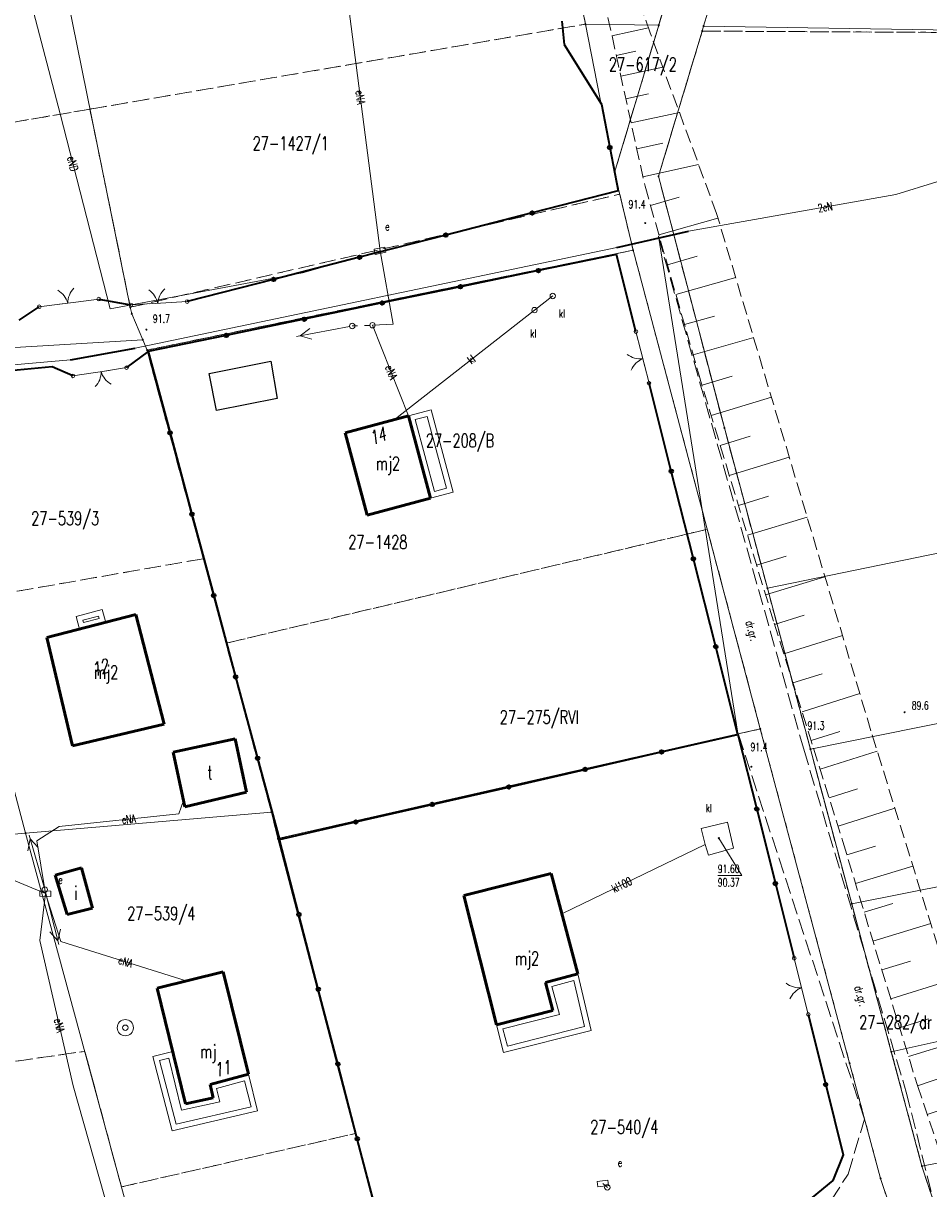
# Model space of a CAD drawing. Header units: metres. Extents: x 7542868 to 7543894, y 5828497 to 5830561.
# Tile 58 of 66: x 7543320 to 7543403, y 5830356 to 5830464. Entities that reach past the tile are written whole.
import ezdxf
from ezdxf.enums import TextEntityAlignment as Align

# ---------------------------------------------------------------- set-up
doc = ezdxf.new("R2010")
doc.units = ezdxf.units.M
for name, pattern in [('2_1', [0]), ('2_14', [1, -1]), ('2_BUBZ02', [1.75, 1.25, -0.5]), ('2_BUBZ02G', [1.75, 1.25, -0.5]), ('2_BUIB12_02', [0]), ('2_BUIB12_03', [0]), ('2_KTJZ01', [2, 1.5, -0.5]), ('3_EGBB01', [0]), ('3_EGBT07', [0]), ('4_1', [0]), ('4_SUOP03_03', [0]), ('4_SUOP03_13', [0]), ('4_SUPE_01', [0]), ('4_SUPK_01', [0]), ('4_SUSM03_02', [0]), ('GDE', [0]), ('GUK', [2, 1.5, -0.5]), ('GUZ', [1, 0.5, -0.5])]:
    doc.linetypes.add(name, pattern=pattern)
doc.layers.get('0').update_dxf_attribs({"color": 250, "linetype": 'CONTINUOUS', "lineweight": 100})
for name, color, linetype, lineweight in [('BUBZ_L_1', 7, '2_BUBZ02', 18), ('BUIB_L_10', 7, '2_BUIB12_02', 25), ('Dzialki', 7, 'GDE', 18), ('EADTD_T_0', 7, 'CONTINUOUS', 25), ('EGBB_E_T_0', 7, 'CONTINUOUS', 25), ('EGBB_L_0', 7, '3_EGBB01', 50), ('EGBE_L_0', 7, '3_EGBT07', 18), ('Kontury', 3, 'GUK', 18), ('KTJZ_E_T_0', 7, 'CONTINUOUS', 15), ('KTJZ_L_0', 7, '2_KTJZ01', 18), ('KTOK_L_1', 7, '2_1', 18), ('KTOK_L_4', 7, 'CONTINUOUS', 35), ('Numery_dzialek', 7, 'CONTINUOUS', 13), ('Numery_konturow', 3, 'CONTINUOUS', 13), ('Numery_uzytkow', 7, 'CONTINUOUS', 13), ('Punkty', 7, 'CONTINUOUS', 18), ('RTPW_T_0', 7, 'CONTINUOUS', 15), ('SUOE_L_1', 1, '4_SUOP03_13', 35), ('SUPE_E_T_3', 1, 'CONTINUOUS', 15), ('SUPE_L_3', 1, '4_SUPE_01', 18), ('SUPK_E_T_1', 34, 'CONTINUOUS', 15), ('SUPK_L_1', 34, '4_SUPK_01', 18), ('SUSM_L_4', 7, 'CONTINUOUS', 18), ('SUSM_T_3', 7, 'CONTINUOUS', 18), ('SUTK_T_0', 7, 'CONTINUOUS', 18), ('SUUE_E_T_2', 7, 'CONTINUOUS', 15), ('SUUE_T_3', 7, 'CONTINUOUS', 18), ('SUUK_E_T_1', 7, 'CONTINUOUS', 15), ('SUUK_E_T_3', 7, 'CONTINUOUS', 15), ('SUUK_L_1', 7, '4_1', 18), ('SUUK_T_2', 34, 'CONTINUOUS', 18), ('SUUK_T_4', 7, 'CONTINUOUS', 18), ('SUUW_T_1', 7, 'CONTINUOUS', 18), ('Uzytki', 7, 'GUZ', 18)]:
    doc.layers.add(name, color=color, linetype=linetype, lineweight=lineweight)
doc.styles.get("Standard").update_dxf_attribs({"font": 'Simplex.SHX', "width": 0.75})

# ---------------------------------------------------------------- blocks, each defined once
blk = doc.blocks.new('GRO')
at = {"linetype": 'CONTINUOUS'}
blk.add_circle((0, 0), 0.045, dxfattribs=at)
blk = doc.blocks.new('2_RTPW01')
at = {"linetype": 'CONTINUOUS'}
blk.add_circle((0, 0), 0.045, dxfattribs=at)
blk = doc.blocks.new('4_SUSM04_01')
at = {"linetype": 'CONTINUOUS'}
blk.add_circle((0, 0), 0.25, dxfattribs=at)
blk = doc.blocks.new('4_SUPS01_05')
at = {"linetype": 'CONTINUOUS'}
blk.add_circle((0, 0), 0.0625, dxfattribs=at)
blk = doc.blocks.new('4_SUUS18_01')
at = {"linetype": 'CONTINUOUS'}
for p, q in [((0.5, 0.25), (-0.5, 0.25)), ((-0.5, 0.25), (-0.5, -0.25)), ((0.5, -0.25), (0.5, 0.25)), ((-0.5, -0.25), (0.5, -0.25))]:
    blk.add_line(p, q, dxfattribs=at)
blk = doc.blocks.new('4_SUUS22_01')
at = {"linetype": 'CONTINUOUS'}
blk.add_circle((0, 0), 0.25, dxfattribs=at)
blk = doc.blocks.new('4_SUUS15_05')
at = {"linetype": 'CONTINUOUS'}
blk.add_circle((0, 0), 0.25, dxfattribs=at)
blk = doc.blocks.new('4_SUUS13')
at = {"linetype": 'CONTINUOUS'}
for radius in [0.75, 0.25]:
    blk.add_circle((0, 0), radius, dxfattribs=at)

msp = doc.modelspace()

# ---------------------------------------------------------------- linework, layer by layer
at = {"layer": 'BUBZ_L_1', "linetype": '2_BUBZ02'}
for p, q in [((7543377.67, 5830463.07), (7543373.77, 5830474.17)), ((7543383.82, 5830446.34), (7543377.67, 5830463.07)), ((7543398.12, 5830398.42), (7543383.82, 5830446.34)), ((7543406.9, 5830370.1), (7543398.12, 5830398.42))]:
    msp.add_line(p, q, dxfattribs=at)
at = {"layer": 'BUBZ_L_1', "linetype": '2_BUBZ02G'}
for p, q in [((7543371.88, 5830473.05), (7543377.19, 5830448.86)), ((7543377.19, 5830448.86), (7543382.13, 5830431.55)), ((7543382.13, 5830431.55), (7543389.15, 5830408.4)), ((7543389.15, 5830408.4), (7543392.8, 5830396.81)), ((7543392.8, 5830396.81), (7543395.51, 5830388.16)), ((7543395.51, 5830388.16), (7543398.58, 5830378.03)), ((7543398.58, 5830378.03), (7543402.43, 5830365.57)), ((7543402.43, 5830365.57), (7543404.42, 5830359.64))]:
    msp.add_line(p, q, dxfattribs=at)
at = {"layer": 'BUBZ_L_1', "linetype": '2_1'}
for p, q in [((7543374.13, 5830462.8), (7543377.51, 5830463.54)), ((7543374.53, 5830460.99), (7543376.34, 5830461.39)), ((7543374.96, 5830459.05), (7543378.84, 5830459.9)), ((7543375.41, 5830456.97), (7543377.5, 5830457.42)), ((7543375.9, 5830454.73), (7543380.38, 5830455.71)), ((7543376.43, 5830452.33), (7543378.83, 5830452.86)), ((7543377, 5830449.75), (7543382.15, 5830450.89)), ((7543377.7, 5830447.09), (7543380.34, 5830447.85)), ((7543378.48, 5830444.36), (7543383.95, 5830445.92)), ((7543379.26, 5830441.6), (7543382.02, 5830442.39)), ((7543380.05, 5830438.83), (7543385.59, 5830440.41)), ((7543380.85, 5830436.05), (7543383.63, 5830436.84)), ((7543381.64, 5830433.24), (7543387.26, 5830434.84)), ((7543382.47, 5830430.43), (7543385.26, 5830431.28)), ((7543383.31, 5830427.64), (7543388.9, 5830429.33)), ((7543384.16, 5830424.85), (7543386.94, 5830425.7)), ((7543385, 5830422.07), (7543390.56, 5830423.76)), ((7543385.84, 5830419.3), (7543388.62, 5830420.14)), ((7543386.68, 5830416.53), (7543392.22, 5830418.21)), ((7543387.52, 5830413.77), (7543390.28, 5830414.61)), ((7543388.35, 5830411.01), (7543393.86, 5830412.69)), ((7543389.19, 5830408.27), (7543391.93, 5830409.13)), ((7543390.05, 5830405.55), (7543395.48, 5830407.26)), ((7543390.9, 5830402.85), (7543393.59, 5830403.7)), ((7543391.74, 5830400.17), (7543397.09, 5830401.86)), ((7543392.58, 5830397.52), (7543395.23, 5830398.35)), ((7543393.41, 5830394.87), (7543398.71, 5830396.53)), ((7543394.24, 5830392.22), (7543396.88, 5830393.05)), ((7543395.07, 5830389.58), (7543400.35, 5830391.24)), ((7543395.88, 5830386.94), (7543398.53, 5830387.74)), ((7543396.69, 5830384.28), (7543402, 5830385.89)), ((7543397.5, 5830381.61), (7543400.16, 5830382.42)), ((7543398.31, 5830378.94), (7543403.66, 5830380.56)), ((7543399.13, 5830376.26), (7543401.8, 5830377.09)), ((7543399.95, 5830373.59), (7543405.3, 5830375.24)), ((7543400.78, 5830370.91), (7543403.46, 5830371.74)), ((7543401.61, 5830368.24), (7543406.96, 5830369.89)), ((7543402.44, 5830365.54), (7543405.06, 5830366.42)), ((7543403.33, 5830362.88), (7543408.65, 5830364.66))]:
    msp.add_line(p, q, dxfattribs=at)
at = {"layer": 'BUIB_L_10', "linetype": '2_BUIB12_03'}
for p, q in [((7543336.82, 5830431.52), (7543342.53, 5830432.66)), ((7543342.53, 5830432.66), (7543343.1, 5830429.21)), ((7543337.5, 5830428.09), (7543336.82, 5830431.52)), ((7543343.1, 5830429.21), (7543337.5, 5830428.09))]:
    msp.add_line(p, q, dxfattribs=at)
at = {"layer": 'Dzialki'}
for p, q in [((7543390.98, 5830505.51), (7543378.46, 5830463.78)), ((7543382.62, 5830463.71), (7543395.14, 5830505.44)), ((7543366.94, 5830487.94), (7543371.67, 5830463.88)), ((7543329.5, 5830437.65), (7543321.02, 5830479.32)), ((7543371.67, 5830463.88), (7543378.46, 5830463.78)), ((7543371.67, 5830463.88), (7543374.37, 5830450.14)), ((7543378.46, 5830463.78), (7543374.37, 5830450.14)), ((7543378.44, 5830449.79), (7543382.49, 5830463.24)), ((7543382.49, 5830463.24), (7543382.62, 5830463.71)), ((7543382.62, 5830463.71), (7543426.21, 5830463)), ((7543374.37, 5830450.14), (7543376.09, 5830442.94)), ((7543384.54, 5830426.48), (7543378.44, 5830449.79)), ((7543331.05, 5830433.69), (7543376.09, 5830442.94)), ((7543376.09, 5830442.94), (7543387.87, 5830398.59)), ((7543329.64, 5830437.06), (7543329.5, 5830437.65)), ((7543330.65, 5830434.65), (7543329.64, 5830437.06)), ((7543309.3, 5830433.36), (7543330.65, 5830434.65)), ((7543331.05, 5830433.69), (7543330.65, 5830434.65)), ((7543319.8, 5830388.94), (7543307.98, 5830433.28)), ((7543342.58, 5830390.89), (7543331.05, 5830433.69)), ((7543388.53, 5830411.62), (7543384.54, 5830426.48)), ((7543388.53, 5830411.62), (7543454.56, 5830425.21)), ((7543392.51, 5830396.72), (7543470.19, 5830412.43)), ((7543392.51, 5830396.72), (7543388.53, 5830411.62)), ((7543387.87, 5830398.59), (7543343.17, 5830388.43)), ((7543396.14, 5830367.64), (7543387.87, 5830398.59)), ((7543396.34, 5830382.39), (7543482.3, 5830399.36)), ((7543396.34, 5830382.39), (7543392.51, 5830396.72)), ((7543319.8, 5830388.94), (7543342.58, 5830390.89)), ((7543343.17, 5830388.43), (7543342.58, 5830390.89)), ((7543297.22, 5830387.08), (7543319.8, 5830388.94)), ((7543319.8, 5830388.94), (7543331.88, 5830344.38)), ((7543354.27, 5830346.11), (7543343.17, 5830388.43)), ((7543400.01, 5830368.68), (7543486.19, 5830387.77)), ((7543400.01, 5830368.68), (7543396.34, 5830382.39)), ((7543402.84, 5830358.09), (7543490.37, 5830375.33)), ((7543402.84, 5830358.09), (7543400.01, 5830368.68)), ((7543399.01, 5830356.95), (7543396.14, 5830367.64)), ((7543404.63, 5830352.68), (7543402.84, 5830358.09)), ((7543399.77, 5830354.66), (7543399.01, 5830356.95))]:
    msp.add_line(p, q, dxfattribs=at)
at = {"layer": 'EGBB_L_0', "linetype": '3_EGBB01'}
for p, q in [((7543355.29, 5830427.6), (7543349.4, 5830426.02)), ((7543355.29, 5830427.6), (7543357.33, 5830419.97)), ((7543351.44, 5830418.4), (7543349.4, 5830426.02)), ((7543357.33, 5830419.97), (7543351.44, 5830418.4)), ((7543321.78, 5830407.05), (7543330.02, 5830409.18)), ((7543330.02, 5830409.18), (7543332.64, 5830399.04)), ((7543324.16, 5830397.03), (7543321.78, 5830407.05)), ((7543332.64, 5830399.04), (7543324.16, 5830397.03)), ((7543333.47, 5830396.44), (7543339.22, 5830397.66)), ((7543339.22, 5830397.66), (7543340.26, 5830392.74)), ((7543334.55, 5830391.36), (7543333.47, 5830396.44)), ((7543340.26, 5830392.74), (7543334.55, 5830391.36)), ((7543322.55, 5830385.04), (7543324.99, 5830385.73)), ((7543324.99, 5830385.73), (7543326.01, 5830381.98)), ((7543323.66, 5830381.39), (7543322.55, 5830385.04)), ((7543368.5, 5830385.19), (7543360.4, 5830383.15)), ((7543370.95, 5830375.89), (7543368.5, 5830385.19)), ((7543360.4, 5830383.15), (7543363.42, 5830371.17)), ((7543326.01, 5830381.98), (7543323.66, 5830381.39)), ((7543338.1, 5830376.09), (7543331.98, 5830374.57)), ((7543340.45, 5830366.6), (7543338.1, 5830376.09)), ((7543367.96, 5830375.09), (7543370.95, 5830375.89)), ((7543368.65, 5830372.49), (7543367.96, 5830375.09)), ((7543334.63, 5830363.85), (7543331.98, 5830374.57)), ((7543363.42, 5830371.17), (7543368.65, 5830372.49)), ((7543340.45, 5830366.6), (7543336.91, 5830365.65)), ((7543336.91, 5830365.65), (7543337.19, 5830364.42)), ((7543337.19, 5830364.42), (7543334.63, 5830363.85))]:
    msp.add_line(p, q, dxfattribs=at)
at = {"layer": 'EGBE_L_0', "linetype": '3_EGBT07'}
for p, q in [((7543355.29, 5830427.6), (7543357.37, 5830428.16)), ((7543357.33, 5830419.97), (7543355.29, 5830427.6)), ((7543355.9, 5830427.25), (7543357.01, 5830427.55)), ((7543357.01, 5830427.55), (7543358.8, 5830420.88)), ((7543357.37, 5830428.16), (7543359.42, 5830420.53)), ((7543357.69, 5830420.58), (7543355.9, 5830427.25)), ((7543359.42, 5830420.53), (7543357.33, 5830419.97)), ((7543358.8, 5830420.88), (7543357.69, 5830420.58)), ((7543324.5, 5830409.01), (7543326.88, 5830409.66)), ((7543326.88, 5830409.66), (7543327.25, 5830408.46)), ((7543324.8, 5830407.83), (7543324.5, 5830409.01)), ((7543327.25, 5830408.46), (7543324.8, 5830407.83)), ((7543325.11, 5830408.66), (7543326.54, 5830409.05)), ((7543325.16, 5830408.44), (7543325.11, 5830408.66)), ((7543326.62, 5830408.81), (7543325.16, 5830408.44)), ((7543326.54, 5830409.05), (7543326.62, 5830408.81)), ((7543367.96, 5830375.09), (7543370.95, 5830375.89)), ((7543370.95, 5830375.89), (7543372.19, 5830370.65)), ((7543368.65, 5830372.49), (7543367.96, 5830375.09)), ((7543368.57, 5830374.74), (7543370.58, 5830375.27)), ((7543369.26, 5830372.13), (7543368.57, 5830374.74)), ((7543370.58, 5830375.27), (7543371.59, 5830371.02)), ((7543363.42, 5830371.17), (7543368.65, 5830372.49)), ((7543364.03, 5830370.81), (7543369.26, 5830372.13)), ((7543364.09, 5830368.61), (7543363.42, 5830371.17)), ((7543364.45, 5830369.21), (7543364.03, 5830370.81)), ((7543372.19, 5830370.65), (7543364.09, 5830368.61)), ((7543371.59, 5830371.02), (7543364.45, 5830369.21)), ((7543331.59, 5830368.24), (7543333.43, 5830368.7)), ((7543333.38, 5830361.37), (7543331.59, 5830368.24)), ((7543333.43, 5830368.7), (7543334.63, 5830363.85)), ((7543332.2, 5830367.88), (7543333.06, 5830368.09)), ((7543333.74, 5830361.97), (7543332.2, 5830367.88)), ((7543333.06, 5830368.09), (7543334.26, 5830363.26)), ((7543336.91, 5830365.65), (7543340.45, 5830366.6)), ((7543337.5, 5830365.29), (7543340.09, 5830365.99)), ((7543340.09, 5830365.99), (7543340.69, 5830363.58)), ((7543340.45, 5830366.6), (7543341.3, 5830363.2)), ((7543337.19, 5830364.42), (7543336.91, 5830365.65)), ((7543337.79, 5830364.04), (7543337.5, 5830365.29)), ((7543334.26, 5830363.26), (7543337.79, 5830364.04)), ((7543334.63, 5830363.85), (7543337.19, 5830364.42)), ((7543341.3, 5830363.2), (7543333.38, 5830361.37)), ((7543340.69, 5830363.58), (7543333.74, 5830361.97))]:
    msp.add_line(p, q, dxfattribs=at)
at = {"layer": 'Kontury'}
for p, q in [((7543390.98, 5830505.51), (7543378.46, 5830463.78)), ((7543371.67, 5830463.88), (7543366.94, 5830487.94)), ((7543325.76, 5830456.01), (7543371.67, 5830463.88)), ((7543378.46, 5830463.78), (7543374.37, 5830450.14)), ((7543378.44, 5830449.79), (7543382.49, 5830463.24)), ((7543382.49, 5830463.24), (7543426.21, 5830463)), ((7543304.8, 5830452.42), (7543325.76, 5830456.01)), ((7543325.76, 5830456.01), (7543329.5, 5830437.65)), ((7543374.37, 5830450.14), (7543374.85, 5830448.13)), ((7543384.54, 5830426.48), (7543378.44, 5830449.79)), ((7543329.5, 5830437.65), (7543374.85, 5830448.13)), ((7543374.85, 5830448.13), (7543376.09, 5830442.94)), ((7543376.09, 5830442.94), (7543331.05, 5830433.69)), ((7543331.05, 5830433.69), (7543336.26, 5830414.36)), ((7543388.53, 5830411.62), (7543384.54, 5830426.48)), ((7543338.37, 5830406.53), (7543382.96, 5830417.09)), ((7543382.96, 5830417.09), (7543387.87, 5830398.59)), ((7543336.26, 5830414.36), (7543314.06, 5830410.48)), ((7543392.51, 5830396.72), (7543388.53, 5830411.62)), ((7543342.58, 5830390.89), (7543338.37, 5830406.53)), ((7543387.87, 5830398.59), (7543343.17, 5830388.43)), ((7543396.34, 5830382.39), (7543392.51, 5830396.72)), ((7543343.17, 5830388.43), (7543342.58, 5830390.89)), ((7543400.01, 5830368.68), (7543396.34, 5830382.39)), ((7543303.16, 5830365.56), (7543325.29, 5830368.72)), ((7543325.29, 5830368.72), (7543328.68, 5830356.16)), ((7543402.84, 5830358.09), (7543400.01, 5830368.68)), ((7543328.68, 5830356.16), (7543350.34, 5830361.1)), ((7543350.34, 5830361.1), (7543354.27, 5830346.11)), ((7543404.63, 5830352.68), (7543402.84, 5830358.09))]:
    msp.add_line(p, q, dxfattribs=at)
at = {"layer": 'KTJZ_L_0', "linetype": '2_14'}
msp.add_line((7543385.8, 5830398.19), (7543378.43, 5830444.23), dxfattribs=at)
at = {"layer": 'KTJZ_L_0', "linetype": '2_KTJZ01'}
for p, q in [((7543378.43, 5830444.23), (7543391.9, 5830396.7)), ((7543397.52, 5830362.43), (7543385.8, 5830398.19)), ((7543391.9, 5830396.7), (7543401.39, 5830364.95)), ((7543401.39, 5830364.95), (7543405.84, 5830347.16)), ((7543396.01, 5830357.34), (7543397.52, 5830362.43)), ((7543394.41, 5830354.88), (7543396.01, 5830357.34))]:
    msp.add_line(p, q, dxfattribs=at)
at = {"layer": 'KTOK_L_1'}
for p, q in [((7543324.44, 5830438.13), (7543326.58, 5830438.41)), ((7543321.07, 5830437.7), (7543323.2, 5830437.97)), ((7543322.96, 5830437.94), (7543324.44, 5830438.13)), ((7543329.56, 5830437.87), (7543331.55, 5830437.99)), ((7543331.3, 5830437.97), (7543332.79, 5830438.06)), ((7543332.79, 5830438.06), (7543334.78, 5830438.18)), ((7543376.8, 5830433.61), (7543376.35, 5830435.4)), ((7543377.17, 5830432.16), (7543376.8, 5830433.61)), ((7543329.16, 5830432.06), (7543327.29, 5830431.78)), ((7543377.56, 5830430.61), (7543377.11, 5830432.4)), ((7543326.06, 5830431.59), (7543324.19, 5830431.3)), ((7543327.54, 5830431.81), (7543326.06, 5830431.59)), ((7543391.51, 5830375.35), (7543391.01, 5830377.35)), ((7543391.88, 5830373.9), (7543391.51, 5830375.35)), ((7543392.32, 5830372.14), (7543391.82, 5830374.14))]:
    msp.add_line(p, q, dxfattribs=at)
for centre in [(7543326.58, 5830438.41), (7543334.78, 5830438.18), (7543321.07, 5830437.7), (7543329.56, 5830437.87), (7543376.35, 5830435.4), (7543329.16, 5830432.06), (7543324.19, 5830431.3), (7543377.56, 5830430.61), (7543391.01, 5830377.35), (7543392.32, 5830372.14)]:
    msp.add_circle(centre, 0.17, dxfattribs=at)
for centre, start, end in [((7543325.7, 5830438.01), 135.3008, 179.3752), ((7543321.77, 5830437.51), 15.2641, 59.3385), ((7543330.08, 5830437.62), 11.4081, 55.4825), ((7543334.04, 5830437.86), 131.4448, 175.5192), ((7543376.77, 5830434.87), 232.1924, 276.2667), ((7543377.74, 5830431.03), 112.1556, 156.23), ((7543324.8, 5830431.67), 316.7362, 0.8106), ((7543328.71, 5830432.27), 196.6995, 240.7739), ((7543391.48, 5830376.61), 232.1834, 276.2578), ((7543392.45, 5830372.77), 112.1467, 156.2211)]:
    msp.add_arc(centre, 2, start, end, dxfattribs=at)
at = {"layer": 'KTOK_L_4'}
for p, q in [((7543369.48, 5830464.17), (7543369.71, 5830462)), ((7543369.71, 5830462), (7543373.15, 5830456.46)), ((7543373.15, 5830456.46), (7543373.93, 5830452.45)), ((7543373.93, 5830452.45), (7543374.7, 5830448.44)), ((7543374.7, 5830448.44), (7543366.72, 5830446.39)), ((7543366.72, 5830446.39), (7543358.73, 5830444.34)), ((7543358.73, 5830444.34), (7543350.75, 5830442.29)), ((7543350.75, 5830442.29), (7543342.77, 5830440.23)), ((7543374.54, 5830442.55), (7543367.31, 5830441.05)), ((7543376.35, 5830435.4), (7543374.54, 5830442.55)), ((7543367.31, 5830441.05), (7543360.08, 5830439.55)), ((7543342.77, 5830440.23), (7543334.78, 5830438.18)), ((7543360.08, 5830439.55), (7543352.85, 5830438.05)), ((7543326.58, 5830438.41), (7543329.56, 5830437.87)), ((7543319.19, 5830436.46), (7543321.07, 5830437.7)), ((7543352.85, 5830438.05), (7543345.62, 5830436.55)), ((7543345.62, 5830436.55), (7543338.39, 5830435.05)), ((7543338.39, 5830435.05), (7543331.17, 5830433.55)), ((7543331.17, 5830433.55), (7543329.16, 5830432.06)), ((7543331.17, 5830433.55), (7543333.19, 5830426.01)), ((7543322.26, 5830432.14), (7543315.37, 5830431.48)), ((7543324.19, 5830431.3), (7543322.26, 5830432.14)), ((7543379.62, 5830422.47), (7543377.56, 5830430.61)), ((7543333.19, 5830426.01), (7543335.21, 5830418.48)), ((7543381.68, 5830414.34), (7543379.62, 5830422.47)), ((7543335.21, 5830418.48), (7543337.24, 5830410.95)), ((7543383.74, 5830406.21), (7543381.68, 5830414.34)), ((7543337.24, 5830410.95), (7543339.26, 5830403.41)), ((7543385.8, 5830398.08), (7543383.74, 5830406.21)), ((7543339.26, 5830403.41), (7543341.29, 5830395.88)), ((7543378.72, 5830396.46), (7543385.8, 5830398.08)), ((7543385.8, 5830398.08), (7543387.54, 5830391.17)), ((7543371.64, 5830394.84), (7543378.72, 5830396.46)), ((7543341.29, 5830395.88), (7543343.31, 5830388.34)), ((7543364.56, 5830393.21), (7543371.64, 5830394.84)), ((7543357.48, 5830391.59), (7543364.56, 5830393.21)), ((7543350.39, 5830389.97), (7543357.48, 5830391.59)), ((7543387.54, 5830391.17), (7543389.27, 5830384.26)), ((7543343.31, 5830388.34), (7543350.39, 5830389.97)), ((7543345.12, 5830381.41), (7543343.31, 5830388.34)), ((7543389.27, 5830384.26), (7543391.01, 5830377.35)), ((7543346.92, 5830374.48), (7543345.12, 5830381.41)), ((7543348.73, 5830367.55), (7543346.92, 5830374.48)), ((7543392.32, 5830372.14), (7543393.93, 5830365.63)), ((7543350.53, 5830360.62), (7543348.73, 5830367.55)), ((7543393.93, 5830365.63), (7543395.54, 5830359.12)), ((7543352.34, 5830353.69), (7543350.53, 5830360.62)), ((7543395.54, 5830359.12), (7543394.58, 5830356.77)), ((7543394.58, 5830356.77), (7543392.67, 5830355.18))]:
    msp.add_line(p, q, dxfattribs=at)
for centre in [(7543373.93, 5830452.45), (7543366.72, 5830446.39), (7543358.73, 5830444.34), (7543350.75, 5830442.29), (7543367.31, 5830441.05), (7543342.77, 5830440.23), (7543360.08, 5830439.55), (7543352.85, 5830438.05), (7543345.62, 5830436.55), (7543338.39, 5830435.05), (7543333.19, 5830426.01), (7543379.62, 5830422.47), (7543335.21, 5830418.48), (7543381.68, 5830414.34), (7543337.24, 5830410.95), (7543383.74, 5830406.21), (7543339.26, 5830403.41), (7543378.72, 5830396.46), (7543341.29, 5830395.88), (7543371.64, 5830394.84), (7543364.56, 5830393.21), (7543357.48, 5830391.59), (7543387.54, 5830391.17), (7543350.39, 5830389.97), (7543389.27, 5830384.26), (7543345.12, 5830381.41), (7543346.92, 5830374.48), (7543348.73, 5830367.55), (7543393.93, 5830365.63), (7543350.53, 5830360.62)]:
    msp.add_circle(centre, 0.17, dxfattribs=at)
at = {"layer": 'SUOE_L_1', "linetype": '4_SUOP03_03'}
for p, q in [((7543374.58, 5830443.19), (7543381.22, 5830444.7)), ((7543323.97, 5830432.79), (7543329.96, 5830433.87))]:
    msp.add_line(p, q, dxfattribs=at)
at = {"layer": 'SUOE_L_1', "linetype": '4_1'}
for p, q in [((7543374.58, 5830443.19), (7543381.22, 5830444.7)), ((7543323.97, 5830432.79), (7543329.96, 5830433.87))]:
    msp.add_line(p, q, dxfattribs=at)
at = {"layer": 'SUPE_L_3', "linetype": '4_SUPE_01'}
for p, q in [((7543352.64, 5830442.89), (7543348.71, 5830473.46)), ((7543322.99, 5830455.56), (7543320.37, 5830465.61)), ((7543327.64, 5830437.51), (7543322.99, 5830455.56)), ((7543400.42, 5830448.09), (7543404.24, 5830449.26)), ((7543381.22, 5830444.7), (7543400.42, 5830448.09)), ((7543374.57, 5830443.19), (7543381.22, 5830444.7)), ((7543329.96, 5830433.87), (7543374.57, 5830443.19)), ((7543352.64, 5830442.89), (7543345.46, 5830440.83)), ((7543353.86, 5830436.1), (7543352.64, 5830442.89)), ((7543345.46, 5830440.83), (7543327.64, 5830437.51)), ((7543344.9, 5830434.95), (7543349.82, 5830435.87)), ((7543345.25, 5830435.01), (7543346.14, 5830435.69)), ((7543351.94, 5830435.99), (7543353.86, 5830436.1)), ((7543351.94, 5830435.99), (7543355.29, 5830427.6)), ((7543345.25, 5830435.01), (7543346.32, 5830434.7)), ((7543323.97, 5830432.79), (7543329.96, 5830433.87)), ((7543307.18, 5830431.35), (7543323.97, 5830432.79)), ((7543334, 5830390.72), (7543334.43, 5830391.95)), ((7543322.92, 5830389.55), (7543334, 5830390.72)), ((7543320.13, 5830388.75), (7543321.51, 5830383.94)), ((7543320.84, 5830388.22), (7543322.92, 5830389.55)), ((7543310.57, 5830387.98), (7543321.63, 5830383.33)), ((7543320.23, 5830388.41), (7543320.02, 5830387.31)), ((7543320.23, 5830388.41), (7543320.98, 5830387.59)), ((7543321.58, 5830383.7), (7543320.84, 5830388.22)), ((7543321.63, 5830383.33), (7543321.11, 5830379)), ((7543321.63, 5830383.33), (7543321.58, 5830383.7)), ((7543321.63, 5830383.33), (7543323.08, 5830378.9)), ((7543321.64, 5830383.46), (7543322.88, 5830378.61)), ((7543323.03, 5830380.05), (7543322.79, 5830378.95)), ((7543321.11, 5830379), (7543324.22, 5830365.54)), ((7543322.06, 5830379.8), (7543322.79, 5830378.95)), ((7543323.08, 5830378.9), (7543334.69, 5830375.25)), ((7543324.22, 5830365.54), (7543328.38, 5830350.74)), ((7543373.29, 5830356.48), (7543373.7, 5830356.12))]:
    msp.add_line(p, q, dxfattribs=at)
at = {"layer": 'SUPK_L_1', "linetype": '4_SUPK_01'}
for p, q in [((7543368.64, 5830438.7), (7543366.95, 5830437.39)), ((7543366.95, 5830437.39), (7543353.94, 5830427.24)), ((7543369.54, 5830381.5), (7543382.76, 5830387.88)), ((7543369.54, 5830381.5), (7543369.48, 5830381.48))]:
    msp.add_line(p, q, dxfattribs=at)
at = {"layer": 'SUPK_L_1', "linetype": '4_1'}
for p, q in [((7543366.95, 5830437.39), (7543368.64, 5830438.7)), ((7543353.94, 5830427.24), (7543366.95, 5830437.39)), ((7543369.54, 5830381.5), (7543382.76, 5830387.88)), ((7543369.48, 5830381.48), (7543369.54, 5830381.5))]:
    msp.add_line(p, q, dxfattribs=at)
at = {"layer": 'SUSM_L_4', "linetype": '4_SUSM03_02'}
for p, q in [((7543350.56, 5830435.94), (7543350.06, 5830435.92)), ((7543351.69, 5830435.98), (7543351.19, 5830435.96))]:
    msp.add_line(p, q, dxfattribs=at)
for centre in [(7543350.06, 5830435.92), (7543351.94, 5830435.99)]:
    msp.add_circle(centre, 0.25, dxfattribs=at)
at = {"layer": 'SUTK_T_0', "linetype": 'CONTINUOUS'}
for p in [(7543384.03, 5830388.47), (7543383.93, 5830385)]:
    msp.add_line(p, (7543386.16, 5830385), dxfattribs=at)
at = {"layer": 'SUUK_L_1', "linetype": '4_1'}
for p, q in [((7543382.38, 5830389.35), (7543384.84, 5830389.96)), ((7543384.84, 5830389.96), (7543385.4, 5830387.53)), ((7543382.76, 5830387.88), (7543382.38, 5830389.35)), ((7543383.07, 5830386.89), (7543382.76, 5830387.88)), ((7543385.4, 5830387.53), (7543383.07, 5830386.89))]:
    msp.add_line(p, q, dxfattribs=at)
at = {"layer": 'Uzytki'}
for p, q in [((7543390.98, 5830505.51), (7543378.46, 5830463.78)), ((7543382.62, 5830463.71), (7543395.14, 5830505.44)), ((7543366.94, 5830487.94), (7543371.67, 5830463.88)), ((7543371.67, 5830463.88), (7543325.76, 5830456.01)), ((7543378.46, 5830463.78), (7543374.37, 5830450.14)), ((7543382.49, 5830463.24), (7543378.44, 5830449.79)), ((7543382.49, 5830463.24), (7543382.62, 5830463.71)), ((7543426.21, 5830463), (7543382.49, 5830463.24)), ((7543325.76, 5830456.01), (7543304.8, 5830452.42)), ((7543325.76, 5830456.01), (7543329.5, 5830437.65)), ((7543374.37, 5830450.14), (7543374.85, 5830448.13)), ((7543378.44, 5830449.79), (7543384.54, 5830426.48)), ((7543329.5, 5830437.65), (7543374.85, 5830448.13)), ((7543374.85, 5830448.13), (7543376.09, 5830442.94)), ((7543331.05, 5830433.69), (7543376.09, 5830442.94)), ((7543376.09, 5830442.94), (7543382.96, 5830417.09)), ((7543336.26, 5830414.36), (7543331.05, 5830433.69)), ((7543384.54, 5830426.48), (7543388.53, 5830411.62)), ((7543382.96, 5830417.09), (7543338.37, 5830406.53)), ((7543382.96, 5830417.09), (7543387.87, 5830398.59)), ((7543314.06, 5830410.48), (7543336.26, 5830414.36)), ((7543388.53, 5830411.62), (7543392.51, 5830396.72)), ((7543338.37, 5830406.53), (7543342.58, 5830390.89)), ((7543343.17, 5830388.43), (7543387.87, 5830398.59)), ((7543387.87, 5830398.59), (7543396.14, 5830367.64)), ((7543392.51, 5830396.72), (7543396.34, 5830382.39)), ((7543342.58, 5830390.89), (7543343.17, 5830388.43)), ((7543396.34, 5830382.39), (7543400.01, 5830368.68)), ((7543325.29, 5830368.72), (7543303.16, 5830365.56)), ((7543328.68, 5830356.16), (7543325.29, 5830368.72)), ((7543400.01, 5830368.68), (7543402.84, 5830358.09)), ((7543396.14, 5830367.64), (7543399.01, 5830356.95)), ((7543350.34, 5830361.1), (7543328.68, 5830356.16)), ((7543354.27, 5830346.11), (7543350.34, 5830361.1)), ((7543402.84, 5830358.09), (7543404.63, 5830352.68)), ((7543399.01, 5830356.95), (7543399.77, 5830354.66))]:
    msp.add_line(p, q, dxfattribs=at)

# ---------------------------------------------------------------- block references
at = {"layer": 'Punkty'}
for p in [(7543371.67, 5830463.88), (7543378.46, 5830463.78), (7543382.49, 5830463.24), (7543382.62, 5830463.71), (7543374.37, 5830450.14), (7543378.44, 5830449.79), (7543376.09, 5830442.94), (7543329.5, 5830437.65), (7543329.64, 5830437.06), (7543330.65, 5830434.65), (7543331.05, 5830433.69), (7543384.54, 5830426.48), (7543388.53, 5830411.62), (7543387.87, 5830398.59), (7543392.51, 5830396.72), (7543342.58, 5830390.89), (7543319.8, 5830388.94), (7543343.17, 5830388.43), (7543396.34, 5830382.39), (7543400.01, 5830368.68), (7543396.14, 5830367.64), (7543402.84, 5830358.09), (7543399.01, 5830356.95)]:
    msp.add_blockref('GRO', p, dxfattribs=at)
at = {"layer": 'RTPW_T_0', "rotation": 269.9999974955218}
for p in [(7543377.21, 5830445.45), (7543330.99, 5830435.58), (7543401.24, 5830400.13), (7543392.51, 5830396.72), (7543387.04, 5830395.08)]:
    msp.add_blockref('2_RTPW01', p, dxfattribs=at)
at = {"layer": 'SUSM_T_3'}
for p in [(7543321.58, 5830383.7), (7543373.7, 5830356.12)]:
    msp.add_blockref('4_SUSM04_01', p, dxfattribs=at)
at = {"layer": 'SUTK_T_0'}
msp.add_blockref('4_SUPS01_05', (7543384.03, 5830388.47), dxfattribs=at)
at = {"layer": 'SUUE_T_3'}
for p, rotation in [((7543352.64, 5830442.89), 11.887770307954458), ((7543321.63, 5830383.33), 358.9029133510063), ((7543373.29, 5830356.48), 8.17173758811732)]:
    msp.add_blockref('4_SUUS18_01', p, dxfattribs=dict(at, rotation=rotation))
at = {"layer": 'SUUK_T_2'}
for p in [(7543368.64, 5830438.7), (7543366.95, 5830437.39)]:
    msp.add_blockref('4_SUUS15_05', p, dxfattribs=at)
at = {"layer": 'SUUK_T_4'}
for p in [(7543368.64, 5830438.7), (7543366.95, 5830437.39)]:
    msp.add_blockref('4_SUUS22_01', p, dxfattribs=at)
at = {"layer": 'SUUW_T_1'}
msp.add_blockref('4_SUUS13', (7543329.04, 5830370.91), dxfattribs=at)

# ---------------------------------------------------------------- texts
at = {"layer": 'EADTD_T_0', "oblique": 15, "width": 0.7}
for s, rotation, p in [('14', 20.8691, (7543351.44, 5830426.03)), ('12', 18.3491, (7543325.74, 5830404.61))]:
    msp.add_text(s, height=1.25, rotation=rotation, dxfattribs=at).set_placement(p, align=Align.TOP_LEFT)
msp.add_text('11', height=1.25, rotation=14.4391, dxfattribs=at).set_placement((7543337.41, 5830366.32))
at = {"layer": 'EGBB_E_T_0', "width": 0.7}
for s, p in [('mj2', (7543353.37, 5830423)), ('mj2', (7543327.26, 5830403.67)), ('t', (7543336.88, 5830394.55)), ('i', (7543324.46, 5830383.41)), ('mj2', (7543366.26, 5830377.16)), ('mj', (7543336.72, 5830368.53))]:
    msp.add_text(s, height=1.25, dxfattribs=at).set_placement(p, align=Align.MIDDLE)
at = {"layer": 'KTJZ_E_T_0', "width": 0.7}
for rotation, p in [(284.8455, (7543386.98, 5830407.65)), (286.2763, (7543397.07, 5830373.82))]:
    msp.add_text('dr.gr.', height=0.75, rotation=rotation, dxfattribs=at).set_placement(p, align=Align.MIDDLE)
at = {"layer": 'Numery_dzialek', "width": 0.7}
for s, p in [('27-617/2', (7543373.84, 5830460.78)), ('27-1427/1', (7543340.84, 5830453.47)), ('27-539/3', (7543320.32, 5830418.73)), ('27-1428', (7543349.7, 5830416.54)), ('27-539/4', (7543329.22, 5830382.12)), ('27-540/4', (7543372.12, 5830362.33))]:
    msp.add_text(s, height=1.25, dxfattribs=at).set_placement(p, align=Align.TOP_LEFT)
at = {"layer": 'Numery_konturow', "width": 0.7}
msp.add_text('27-275/RVI', height=1.25, dxfattribs=at).set_placement((7543363.73, 5830400.31), align=Align.TOP_LEFT)
at = {"layer": 'Numery_uzytkow', "width": 0.7}
for s, p in [('27-208/B', (7543356.88, 5830425.93)), ('27-275/R', (7543363.73, 5830400.31)), ('27-282/dr', (7543397.03, 5830372.05))]:
    msp.add_text(s, height=1.25, dxfattribs=at).set_placement(p, align=Align.TOP_LEFT)
at = {"layer": 'RTPW_T_0', "width": 0.7}
for s, p in [('91.4', (7543375.66, 5830447.57)), ('91.7', (7543331.59, 5830436.97)), ('89.6', (7543401.9, 5830401.14)), ('91.3', (7543392.24, 5830399.27)), ('91.4', (7543386.96, 5830397.29))]:
    msp.add_text(s, height=0.75, dxfattribs=at).set_placement(p, align=Align.TOP_LEFT)
at = {"layer": 'SUPE_E_T_3', "width": 0.7}
for s, rotation, p in [('eNA', 277.3298, (7543350.82, 5830457.1)), ('eND', 284.4314, (7543324.17, 5830450.96)), ('2eN', 10.0107, (7543393.88, 5830446.93)), ('eNA', 291.7646, (7543353.68, 5830431.64)), ('eNA', 6.0125, (7543329.36, 5830390.23)), ('eNA', 342.531, (7543329.06, 5830377.02)), ('eNA', 282.9864, (7543322.93, 5830371.12))]:
    msp.add_text(s, height=0.75, rotation=rotation, dxfattribs=at).set_placement(p, align=Align.MIDDLE)
at = {"layer": 'SUPK_E_T_1', "width": 0.7}
for s, rotation, p in [('kl', 37.9383, (7543361.09, 5830432.82)), ('kl100', 25.7768, (7543375.04, 5830384.15))]:
    msp.add_text(s, height=0.75, rotation=rotation, dxfattribs=at).set_placement(p, align=Align.MIDDLE)
at = {"layer": 'SUTK_T_0', "width": 0.7}
for s, p in [('91.60', (7543383.93, 5830386)), ('90.37', (7543383.93, 5830384.75))]:
    msp.add_text(s, height=0.75, dxfattribs=at).set_placement(p, align=Align.TOP_LEFT)
at = {"layer": 'SUUE_E_T_2', "width": 0.7}
for p in [(7543353.11, 5830445.51), (7543322.83, 5830384.98), (7543374.68, 5830358.78)]:
    msp.add_text('e', height=0.75, dxfattribs=at).set_placement(p, align=Align.TOP_LEFT)
at = {"layer": 'SUUK_E_T_1', "width": 0.7}
msp.add_text('kl', height=0.75, dxfattribs=at).set_placement((7543382.82, 5830390.88))
at = {"layer": 'SUUK_E_T_3', "width": 0.7}
for p in [(7543369.22, 5830436.7), (7543366.56, 5830434.86)]:
    msp.add_text('kl', height=0.75, dxfattribs=at).set_placement(p)

doc.saveas('drawing.dxf')
